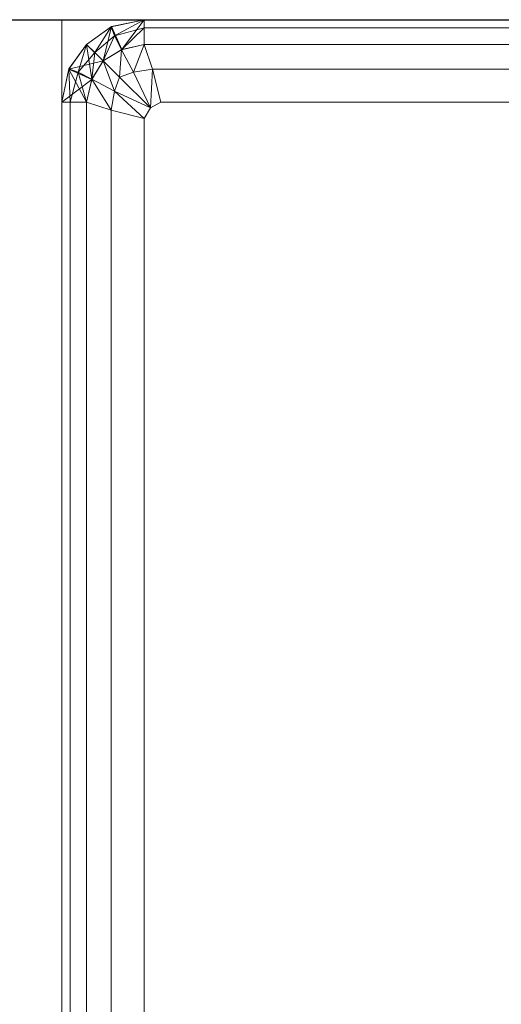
# Model space of a CAD drawing. Header units: metres. Extents: x 391.1 to 427.5, y 12.7 to 29.9.
# Tile 147 of 212: x 408.1366 to 408.1951, y 24.0311 to 24.1507. Entities that reach past the tile are written whole.
import ezdxf

# ---------------------------------------------------------------- set-up
doc = ezdxf.new("R2010")
doc.units = ezdxf.units.M
for name, color, linetype, lineweight in [('02_MOBILIARIO', 7, 'Continuous', 18), ('A-WALL-____-MCUT', 7, 'Continuous', 25), ('A-WALL-____-OTLN', 7, 'Continuous', 25)]:
    doc.layers.add(name, color=color, linetype=linetype, lineweight=lineweight)

# ---------------------------------------------------------------- blocks, each defined once
blk = doc.blocks.new('Family - Evans P-1-153476-01_CLI_AIRE_PS1')
at = {"layer": 'A-WALL-____-MCUT', "color": 253, "true_color": 0xaaaaaa}
blk.add_line((6.06326, 0.15), (0, 0.15), dxfattribs=at)
at = {"layer": 'A-WALL-____-OTLN', "color": 253, "true_color": 0xaaaaaa}
blk.add_line((6.06326, 0.15), (0, 0.15), dxfattribs=at)
blk = doc.blocks.new('Family - Plats de dutxa PS-1-153501-01_CLI_AIRE_PS1')
at = {"layer": '02_MOBILIARIO', "color": 253, "true_color": 0xaaaaaa}
for p, q in [((0.81, 0.8), (0.01, 0.8)), ((0.01, 0.8), (0.01, 0)), ((0.01, 0.8), (0.01, 0)), ((0.81, 0.8), (0.01, 0.8)), ((0.013, 0.797), (0.01602, 0.79917)), ((0.01602, 0.79917), (0.013, 0.797)), ((0.013, 0.797), (0.01602, 0.79917)), ((0.01602, 0.79917), (0.013, 0.797)), ((0.013, 0.797), (0.01602, 0.79917)), ((0.013, 0.797), (0.01599, 0.79915)), ((0.013, 0.797), (0.01599, 0.79915)), ((0.01599, 0.79915), (0.013, 0.797)), ((0.01599, 0.79915), (0.014, 0.796)), ((0.014, 0.796), (0.01599, 0.79915)), ((0.015, 0.795), (0.01602, 0.79917)), ((0.015, 0.795), (0.01602, 0.79917)), ((0.01602, 0.79917), (0.015, 0.795)), ((0.01599, 0.79915), (0.02, 0.8)), ((0.02, 0.8), (0.01599, 0.79915)), ((0.01599, 0.79915), (0.02, 0.8)), ((0.01599, 0.79915), (0.02, 0.8)), ((0.02, 0.8), (0.01599, 0.79915)), ((0.01602, 0.79917), (0.01599, 0.79915)), ((0.01602, 0.79917), (0.01599, 0.79915)), ((0.01599, 0.79915), (0.01602, 0.79917)), ((0.01599, 0.79915), (0.01638, 0.79804)), ((0.01638, 0.79804), (0.01599, 0.79915)), ((0.01602, 0.79917), (0.02, 0.8)), ((0.01602, 0.79917), (0.02, 0.8)), ((0.02, 0.8), (0.01602, 0.79917)), ((0.01602, 0.79917), (0.02, 0.8)), ((0.01724, 0.79635), (0.01602, 0.79917)), ((0.01726, 0.79636), (0.01602, 0.79917)), ((0.01602, 0.79917), (0.01726, 0.79636)), ((0.02, 0.8), (0.01638, 0.79804)), ((0.01638, 0.79804), (0.02, 0.8)), ((0.01638, 0.79804), (0.02, 0.799)), ((0.02, 0.799), (0.01638, 0.79804)), ((0.01724, 0.79635), (0.02, 0.8)), ((0.02, 0.799), (0.01724, 0.79635)), ((0.01724, 0.79635), (0.02, 0.799)), ((0.01726, 0.79636), (0.02, 0.8)), ((0.02, 0.8), (0.01726, 0.79636)), ((0.02, 0.8), (0.51, 0.8)), ((0.02, 0.797), (0.02, 0.8)), ((0.02, 0.8), (0.51, 0.8)), ((0.02, 0.8), (0.02, 0.797)), ((0.02, 0.8), (0.02, 0.799)), ((0.41, 0.8), (0.02, 0.8)), ((0.02, 0.8), (0.02, 0.797)), ((0.41, 0.799), (0.02, 0.8)), ((0.02, 0.799), (0.02, 0.8)), ((0.41, 0.8), (0.02, 0.8)), ((0.02, 0.8), (0.41, 0.799)), ((0.02, 0.8), (0.41, 0.8)), ((0.41, 0.8), (0.02, 0.8)), ((0.02, 0.799), (0.02, 0.797)), ((0.41, 0.799), (0.02, 0.799)), ((0.41, 0.799), (0.02, 0.799)), ((0.02, 0.797), (0.02, 0.799)), ((0.014, 0.796), (0.01638, 0.79804)), ((0.01638, 0.79804), (0.014, 0.796)), ((0.01638, 0.79804), (0.015, 0.795)), ((0.015, 0.795), (0.01638, 0.79804)), ((0.01638, 0.79804), (0.01724, 0.79635)), ((0.01724, 0.79635), (0.01638, 0.79804)), ((0.01083, 0.79398), (0.013, 0.797)), ((0.01083, 0.79398), (0.013, 0.797)), ((0.013, 0.797), (0.01083, 0.79398)), ((0.01085, 0.79401), (0.013, 0.797)), ((0.013, 0.797), (0.01085, 0.79401)), ((0.01085, 0.79401), (0.013, 0.797)), ((0.01085, 0.79401), (0.013, 0.797)), ((0.013, 0.797), (0.01085, 0.79401)), ((0.01196, 0.79362), (0.013, 0.797)), ((0.013, 0.797), (0.01196, 0.79362)), ((0.013, 0.797), (0.015, 0.795)), ((0.01364, 0.79276), (0.013, 0.797)), ((0.015, 0.795), (0.013, 0.797)), ((0.013, 0.797), (0.015, 0.795)), ((0.014, 0.796), (0.013, 0.797)), ((0.014, 0.796), (0.013, 0.797)), ((0.02, 0.797), (0.01724, 0.79635)), ((0.02, 0.797), (0.01724, 0.79635)), ((0.01724, 0.79635), (0.02, 0.797)), ((0.02, 0.797), (0.01726, 0.79636)), ((0.02, 0.797), (0.01868, 0.79362)), ((0.01868, 0.79362), (0.02, 0.797)), ((0.51, 0.797), (0.02, 0.797)), ((0.02, 0.797), (0.021, 0.794)), ((0.41, 0.797), (0.02, 0.797)), ((0.41, 0.797), (0.02, 0.797)), ((0.41, 0.797), (0.02, 0.797)), ((0.02, 0.797), (0.021, 0.794)), ((0.01196, 0.79362), (0.014, 0.796)), ((0.014, 0.796), (0.01196, 0.79362)), ((0.01364, 0.79276), (0.014, 0.796)), ((0.014, 0.796), (0.01364, 0.79276)), ((0.015, 0.795), (0.014, 0.796)), ((0.015, 0.795), (0.014, 0.796)), ((0.01726, 0.79636), (0.015, 0.795)), ((0.01724, 0.79635), (0.015, 0.795)), ((0.01724, 0.79635), (0.015, 0.795)), ((0.015, 0.795), (0.01724, 0.79635)), ((0.01724, 0.79635), (0.017, 0.793)), ((0.017, 0.793), (0.01724, 0.79635)), ((0.01724, 0.79635), (0.01868, 0.79362)), ((0.01868, 0.79362), (0.01724, 0.79635)), ((0.01083, 0.79398), (0.015, 0.795)), ((0.015, 0.795), (0.01083, 0.79398)), ((0.015, 0.795), (0.01364, 0.79276)), ((0.015, 0.795), (0.01364, 0.79274)), ((0.015, 0.795), (0.01364, 0.79276)), ((0.01364, 0.79276), (0.015, 0.795)), ((0.01637, 0.79132), (0.015, 0.795)), ((0.017, 0.793), (0.015, 0.795)), ((0.015, 0.795), (0.01637, 0.79132)), ((0.017, 0.793), (0.015, 0.795)), ((0.01, 0.79), (0.01085, 0.79401)), ((0.01, 0.79), (0.01085, 0.79401)), ((0.01085, 0.79401), (0.01, 0.79)), ((0.01, 0.79), (0.01085, 0.79401)), ((0.01, 0.79), (0.01083, 0.79398)), ((0.01083, 0.79398), (0.01, 0.79)), ((0.01083, 0.79398), (0.01, 0.79)), ((0.01, 0.79), (0.01083, 0.79398)), ((0.01, 0.79), (0.01083, 0.79398)), ((0.01085, 0.79401), (0.01083, 0.79398)), ((0.01083, 0.79398), (0.01085, 0.79401)), ((0.01085, 0.79401), (0.01083, 0.79398)), ((0.01083, 0.79398), (0.01364, 0.79276)), ((0.013, 0.79), (0.01083, 0.79398)), ((0.01083, 0.79398), (0.01364, 0.79274)), ((0.01364, 0.79274), (0.01083, 0.79398)), ((0.01085, 0.79401), (0.01196, 0.79362)), ((0.011, 0.79), (0.01085, 0.79401)), ((0.01196, 0.79362), (0.01085, 0.79401)), ((0.01085, 0.79401), (0.011, 0.79)), ((0.011, 0.79), (0.01196, 0.79362)), ((0.01196, 0.79362), (0.011, 0.79)), ((0.01196, 0.79362), (0.01364, 0.79276)), ((0.013, 0.79), (0.01196, 0.79362)), ((0.01364, 0.79276), (0.01196, 0.79362)), ((0.01196, 0.79362), (0.013, 0.79)), ((0.01637, 0.79132), (0.017, 0.793)), ((0.017, 0.793), (0.01637, 0.79132)), ((0.017, 0.793), (0.01868, 0.79362)), ((0.01868, 0.79362), (0.017, 0.793)), ((0.017, 0.793), (0.02077, 0.78928)), ((0.02077, 0.78928), (0.017, 0.793)), ((0.01868, 0.79362), (0.021, 0.794)), ((0.021, 0.794), (0.01868, 0.79362)), ((0.02077, 0.78928), (0.01868, 0.79362)), ((0.02077, 0.78928), (0.01868, 0.79362)), ((0.021, 0.794), (0.02077, 0.78928)), ((0.02077, 0.78928), (0.021, 0.794)), ((0.021, 0.794), (0.022, 0.79)), ((0.41, 0.794), (0.021, 0.794)), ((0.41, 0.794), (0.021, 0.794)), ((0.021, 0.794), (0.022, 0.79)), ((0.01, 0.79), (0.01364, 0.79274)), ((0.01364, 0.79274), (0.01, 0.79)), ((0.01364, 0.79276), (0.013, 0.79)), ((0.01364, 0.79276), (0.013, 0.79)), ((0.013, 0.79), (0.01364, 0.79276)), ((0.01364, 0.79274), (0.013, 0.79)), ((0.01364, 0.79276), (0.01637, 0.79132)), ((0.016, 0.789), (0.01364, 0.79276)), ((0.01637, 0.79132), (0.01364, 0.79276)), ((0.01364, 0.79276), (0.016, 0.789)), ((0.016, 0.789), (0.01637, 0.79132)), ((0.01637, 0.79132), (0.016, 0.789)), ((0.01637, 0.79132), (0.02077, 0.78928)), ((0.02, 0.788), (0.01637, 0.79132)), ((0.02077, 0.78928), (0.01637, 0.79132)), ((0.01637, 0.79132), (0.02, 0.788)), ((0.01, 0.5), (0.01, 0.79)), ((0.01, 0.79), (0.01, 0.5)), ((0.01, 0.5), (0.01, 0.79)), ((0.01, 0.79), (0.013, 0.79)), ((0.013, 0.79), (0.01, 0.79)), ((0.01, 0.79), (0.011, 0.79)), ((0.01, 0.79), (0.013, 0.79)), ((0.01, 0.79), (0.01, 0.4)), ((0.01, 0.4), (0.01, 0.79)), ((0.01, 0.79), (0.01, 0.4)), ((0.01, 0.4), (0.01, 0.79)), ((0.011, 0.79), (0.01, 0.79)), ((0.011, 0.79), (0.013, 0.79)), ((0.011, 0.79), (0.011, 0.4)), ((0.011, 0.4), (0.011, 0.79)), ((0.013, 0.79), (0.011, 0.79)), ((0.013, 0.79), (0.013, 0.01)), ((0.013, 0.79), (0.016, 0.789)), ((0.013, 0.4), (0.013, 0.79)), ((0.013, 0.79), (0.013, 0.4)), ((0.013, 0.4), (0.013, 0.79)), ((0.016, 0.789), (0.013, 0.79)), ((0.022, 0.79), (0.02077, 0.78928)), ((0.02077, 0.78928), (0.022, 0.79)), ((0.41, 0.79), (0.022, 0.79)), ((0.41, 0.79), (0.022, 0.79)), ((0.016, 0.789), (0.02, 0.788)), ((0.016, 0.789), (0.016, 0.4)), ((0.016, 0.4), (0.016, 0.789)), ((0.02, 0.788), (0.016, 0.789)), ((0.02077, 0.78928), (0.02, 0.788)), ((0.02, 0.788), (0.02077, 0.78928)), ((0.02, 0.788), (0.02, 0.4)), ((0.02, 0.788), (0.02, 0.4))]:
    blk.add_line(p, q, dxfattribs=at)
blk = doc.blocks.new('LONDR55-XX_ZZ-ARQ-CAA-M3D-Londres55_ifc-1-01_CLI_AIRE_PS1')
at = {"layer": '02_MOBILIARIO', "color": 253, "lineweight": 18, "true_color": 0xaaaaaa}
blk.add_blockref('Family - Plats de dutxa PS-1-153501-01_CLI_AIRE_PS1', (408.13172, 23.35074), dxfattribs=at)
at = {"layer": 'A-WALL-____-OTLN', "color": 253, "lineweight": 18, "true_color": 0xaaaaaa, "rotation": 180}
blk.add_blockref('Family - Evans P-1-153476-01_CLI_AIRE_PS1', (414.15645, 24.30074), dxfattribs=at)

msp = doc.modelspace()

# ---------------------------------------------------------------- block references
at = {"lineweight": 5}
msp.add_blockref('LONDR55-XX_ZZ-ARQ-CAA-M3D-Londres55_ifc-1-01_CLI_AIRE_PS1', (0, 0), dxfattribs=at)

doc.saveas('drawing.dxf')
